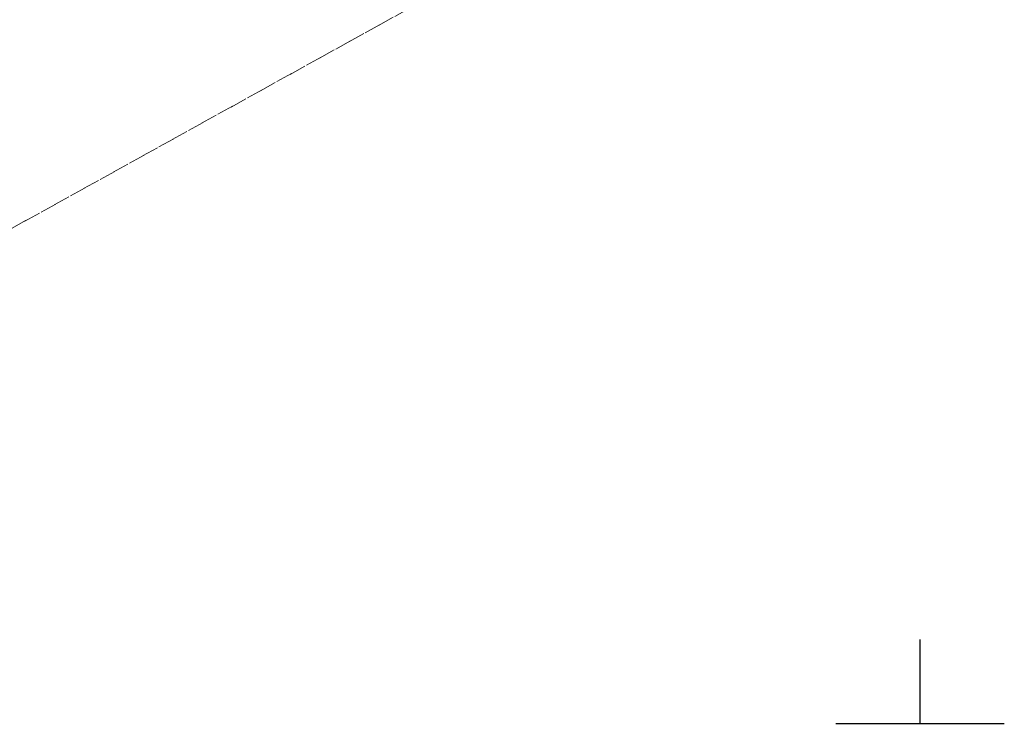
# Model space of a CAD drawing. Header units: metres. Extents: x 8440716 to 8446743, y 5883760 to 5887966.
# Tile 178 of 256: x 8442423 to 8442452, y 5885750 to 5885771. Entities that reach past the tile are written whole.
import ezdxf

# ---------------------------------------------------------------- set-up
doc = ezdxf.new("R2010")
doc.units = ezdxf.units.M
doc.header["$MEASUREMENT"] = 0
doc.linetypes.add('0.5_0.5', pattern=[1, 0.5, -0.5])
doc.layers.get('0').update_dxf_attribs({"color": 250, "linetype": 'CONTINUOUS', "lineweight": 5})
doc.layers.add('218-kontur użytku gruntowego', color=253, linetype='CONTINUOUS')
doc.layers.add('Wstawianie ramki sekcyjnej z opisem', color=253, linetype='CONTINUOUS')

# ---------------------------------------------------------------- blocks, each defined once
blk = doc.blocks.new('RAMKA500K')
at = {"color": 0}
for p, q in [((50, 0), (50, 2.5)), ((47.5, 0), (52.5, 0))]:
    blk.add_line(p, q, dxfattribs=at)

msp = doc.modelspace()

# ---------------------------------------------------------------- linework, layer by layer
at = {"layer": '218-kontur użytku gruntowego', "color": 3, "linetype": '0.5_0.5', "lineweight": 18, "flags": 128}
for points in [[(8442375.3, 5885738.28), (8442451.47, 5885780.43)], [(8442451.47, 5885780.43), (8442375.3, 5885738.28)]]:
    msp.add_lwpolyline(points, dxfattribs=at)

# ---------------------------------------------------------------- block references
at = {"layer": 'Wstawianie ramki sekcyjnej z opisem', "color": 253, "linetype": 'Continuous', "lineweight": 13}
msp.add_blockref('RAMKA500K', (8442400, 5885750), dxfattribs=at)

doc.saveas('drawing.dxf')
